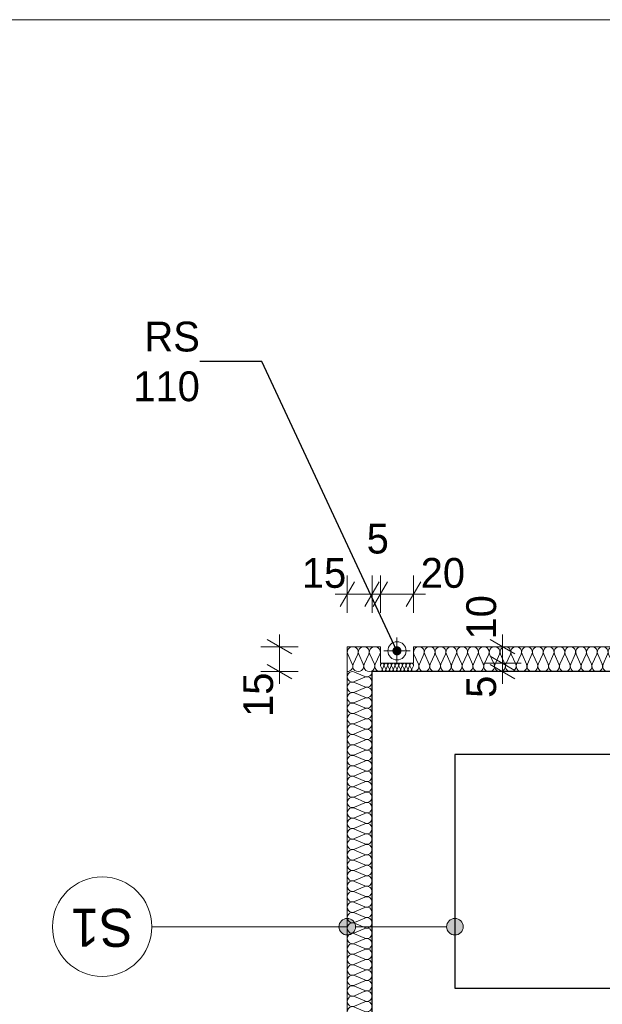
# Model space of a CAD drawing. Extents: x -21260 to 35740, y -2672 to 187028.
# Tile 76 of 120: x -13038 to -9521, y 101089 to 107028. Entities that reach past the tile are written whole.
import ezdxf

# ---------------------------------------------------------------- set-up
doc = ezdxf.new("R2010")
doc.units = 0
doc.header["$MEASUREMENT"] = 0
doc.layers.add('arch izolacje_Nr_Pióra__3', color=7, linetype='Continuous', lineweight=13, true_color=0xff6600)
doc.layers.add('Arch ocieplenie_Nr_Pióra__22', color=7, linetype='Continuous', lineweight=9, true_color=0x7f7f7f)
for name, color, linetype in [('Arch ocieplenie', 7, 'Continuous'), ('Arch opisy', 7, 'Continuous'), ('Arch wymiary', 7, 'Continuous')]:
    doc.layers.add(name, color=color, linetype=linetype)
for name, color, linetype, lineweight in [('Arch opisy_Nr_Pióra__1', 7, 'Continuous', 25), ('Arch opisy_Nr_Pióra__21', 7, 'Continuous', 13), ('ARCH TABELA_Nr_Pióra__21', 7, 'Continuous', 13), ('Arch wymiary_Nr_Pióra__5', 7, 'Continuous', 13), ('INWENT ODWODNIENIE_Nr_Pióra__21', 7, 'Continuous', 13), ('INWENT OPISY_Nr_Pióra__21', 7, 'Continuous', 13), ('INWENT.ŚCIANY_Nr_Pióra__1', 7, 'Continuous', 25)]:
    doc.layers.add(name, color=color, linetype=linetype, lineweight=lineweight)
doc.styles.add('GENERATED_STYLE_1', font='txt')
doc.styles.add('GENERATED_STYLE_4', font='txt')
doc.dimstyles.new('GENERATED_STYLE__1', dxfattribs={"dimtxt": 179.999995, "dimasz": 114, "dimexe": 0.18, "dimexo": 0, "dimgap": 0.09, "dimtad": 1, "dimdec": 0, "dimlfac": 0.1, "dimzin": 0, "dimdsep": 46, "dimtxsty": 'GENERATED_STYLE_1', "dimblk": 'ARROWHEAD_2', "dimblk1": 'ARROWHEAD_2', "dimblk2": 'ARROWHEAD_2', "dimcen": 0.09, "dimclrd": 7, "dimclre": 7, "dimclrt": 7, "dimazin": 0, "dimtfac": 1, "dimtdec": 4, "dimtmove": 0, "dimatfit": 3, "dimfxl": 0, "dimtolj": 1, "dimtzin": 0, "dimarcsym": 0})
doc.dimstyles.new('GENERATED_STYLE__3', dxfattribs={"dimtxt": 179.999995, "dimasz": 114, "dimexe": 0.18, "dimexo": 0, "dimgap": 0.09, "dimtad": 1, "dimtih": 1, "dimtoh": 1, "dimdec": 0, "dimlfac": 0.1, "dimzin": 0, "dimdsep": 46, "dimtxsty": 'GENERATED_STYLE_1', "dimblk": 'ARROWHEAD_2', "dimblk1": 'ARROWHEAD_2', "dimblk2": 'ARROWHEAD_2', "dimcen": 0.09, "dimclrd": 7, "dimclre": 7, "dimclrt": 7, "dimazin": 0, "dimtfac": 1, "dimtdec": 4, "dimtmove": 0, "dimatfit": 3, "dimfxl": 0, "dimtolj": 1, "dimtzin": 0, "dimarcsym": 0})
doc.dimstyles.new('GENERATED_STYLE__6', dxfattribs={"dimtxt": 0.18, "dimasz": 109.44, "dimexe": 0.18, "dimexo": 0.0625, "dimgap": 0.09, "dimtad": 0, "dimtih": 1, "dimtoh": 1, "dimdec": 4, "dimzin": 0, "dimdsep": 46, "dimcen": 0.09, "dimadec": 0, "dimazin": 0, "dimtfac": 1, "dimtdec": 4, "dimtmove": 0, "dimatfit": 3, "dimldrblk": 'ARROWHEAD_11', "dimfxl": 0, "dimtolj": 1, "dimtzin": 0, "dimarcsym": 0})

# ---------------------------------------------------------------- blocks, each defined once
blk = doc.blocks.new('Izolacja cieplna 14_132', base_point=(-9290.9, 103095.9))
at = {"layer": 'Arch ocieplenie_Nr_Pióra__22', "linetype": 'Continuous'}
for p, q in [((-10631.1, 103140.6), (-10658.2, 103201.2)), ((-10598.4, 103201.2), (-10625.6, 103140.6)), ((-10565.8, 103140.6), (-10593, 103201.2)), ((-10533.2, 103201.2), (-10560.3, 103140.6)), ((-10500.6, 103140.6), (-10527.7, 103201.2)), ((-10468, 103201.2), (-10495.1, 103140.6)), ((-10435.3, 103140.6), (-10462.5, 103201.2)), ((-10402.7, 103201.2), (-10429.9, 103140.6)), ((-10370.1, 103140.6), (-10397.2, 103201.2)), ((-10337.5, 103201.2), (-10364.6, 103140.6)), ((-10304.9, 103140.6), (-10332, 103201.2)), ((-10272.2, 103201.2), (-10299.4, 103140.6)), ((-10239.6, 103140.6), (-10266.8, 103201.2)), ((-10207, 103201.2), (-10234.1, 103140.6)), ((-10174.4, 103140.6), (-10201.5, 103201.2)), ((-10141.8, 103201.2), (-10168.9, 103140.6)), ((-10109.1, 103140.6), (-10136.3, 103201.2)), ((-10076.5, 103201.2), (-10103.7, 103140.6)), ((-10043.9, 103140.6), (-10071, 103201.2)), ((-10011.3, 103201.2), (-10038.4, 103140.6)), ((-9978.7, 103140.6), (-10005.8, 103201.2)), ((-9946.1, 103201.2), (-9973.2, 103140.6)), ((-9913.4, 103140.6), (-9940.6, 103201.2)), ((-9880.8, 103201.2), (-9908, 103140.6)), ((-9848.2, 103140.6), (-9875.3, 103201.2)), ((-9815.6, 103201.2), (-9842.7, 103140.6)), ((-9783, 103140.6), (-9810.1, 103201.2)), ((-9750.3, 103201.2), (-9777.5, 103140.6)), ((-9717.7, 103140.6), (-9744.9, 103201.2)), ((-9685.1, 103201.2), (-9712.2, 103140.6)), ((-9652.5, 103140.6), (-9679.6, 103201.2)), ((-9619.9, 103201.2), (-9647, 103140.6)), ((-9587.2, 103140.6), (-9614.4, 103201.2)), ((-9554.6, 103201.2), (-9581.8, 103140.6)), ((-9522, 103140.6), (-9549.1, 103201.2)), ((-9489.4, 103201.2), (-9516.5, 103140.6)), ((-9456.8, 103140.6), (-9483.9, 103201.2)), ((-9424.1, 103201.2), (-9451.3, 103140.6)), ((-9391.5, 103140.6), (-9418.7, 103201.2)), ((-9358.9, 103201.2), (-9386, 103140.6)), ((-9326.3, 103140.6), (-9353.4, 103201.2)), ((-9293.7, 103201.2), (-9320.8, 103140.6))]:
    blk.add_line(p, q, dxfattribs=at)
for centre, start_param, end_param in [((-10628.3, 103214), 2.728799, 6.695979), ((-10563.1, 103214), 2.728799, 6.695979), ((-10497.8, 103214), 2.728799, 6.695979), ((-10432.6, 103214), 2.728799, 6.695979), ((-10367.4, 103214), 2.728799, 6.695979), ((-10302.1, 103214), 2.728799, 6.695979), ((-10236.9, 103214), 2.728799, 6.695979), ((-10171.6, 103214), 2.728799, 6.695979), ((-10106.4, 103214), 2.728799, 6.695979), ((-10041.2, 103214), 2.728799, 6.695979), ((-9975.9, 103214), 2.728799, 6.695979), ((-9910.7, 103214), 2.728799, 6.695979), ((-9845.5, 103214), 2.728799, 6.695979), ((-9780.2, 103214), 2.728799, 6.695979), ((-9715, 103214), 2.728799, 6.695979), ((-9649.7, 103214), 2.728799, 6.695979), ((-9584.5, 103214), 2.728799, 6.695979), ((-9519.3, 103214), 2.728799, 6.695979), ((-9454, 103214), 2.728799, 6.695979), ((-9388.8, 103214), 2.728799, 6.695979), ((-9323.5, 103214), 2.728799, 6.695979), ((-10660.9, 103127.8), 1.570796, 3.554385), ((-10595.7, 103127.8), 5.870392, 9.837571), ((-10530.5, 103127.8), 5.870392, 9.837571), ((-10465.2, 103127.8), 5.870392, 9.837571), ((-10400, 103127.8), 5.870392, 9.837571), ((-10334.7, 103127.8), 5.870392, 9.837571), ((-10269.5, 103127.8), 5.870392, 9.837571), ((-10204.3, 103127.8), 5.870392, 9.837571), ((-10139, 103127.8), 5.870392, 9.837571), ((-10073.8, 103127.8), 5.870392, 9.837571), ((-10008.5, 103127.8), 5.870392, 9.837571), ((-9943.3, 103127.8), 5.870392, 9.837571), ((-9878.1, 103127.8), 5.870392, 9.837571), ((-9812.8, 103127.8), 5.870392, 9.837571), ((-9747.6, 103127.8), 5.870392, 9.837571), ((-9682.4, 103127.8), 5.870392, 9.837571), ((-9617.1, 103127.8), 5.870392, 9.837571), ((-9551.9, 103127.8), 5.870392, 9.837571), ((-9486.6, 103127.8), 5.870392, 9.837571), ((-9421.4, 103127.8), 5.870392, 9.837571), ((-9356.2, 103127.8), 5.870392, 9.837571), ((-9290.9, 103127.8), 5.870392, 7.853982)]:
    blk.add_ellipse(centre, major_axis=(-32.6, 0), ratio=0.978008, start_param=start_param, end_param=end_param, dxfattribs=at)
blk = doc.blocks.new('Izolacja cieplna 14_164', base_point=(-10910.9, 103095.9))
at = {"layer": 'Arch ocieplenie_Nr_Pióra__22', "linetype": 'Continuous'}
for p, q in [((-11016.2, 103093.2), (-10955.6, 103066.9)), ((-10955.6, 103061.6), (-11016.2, 103035.4)), ((-11016.2, 103030.1), (-10955.6, 103003.8)), ((-10955.6, 102998.5), (-11016.2, 102972.2)), ((-11016.2, 102966.9), (-10955.6, 102940.6)), ((-10955.6, 102935.3), (-11016.2, 102909.1)), ((-11016.2, 102903.7), (-10955.6, 102877.5)), ((-10955.6, 102872.2), (-11016.2, 102845.9)), ((-11016.2, 102840.6), (-10955.6, 102814.3)), ((-10955.6, 102809), (-11016.2, 102782.7)), ((-11016.2, 102777.4), (-10955.6, 102751.2)), ((-10955.6, 102745.9), (-11016.2, 102719.6)), ((-11016.2, 102714.3), (-10955.6, 102688)), ((-10955.6, 102682.7), (-11016.2, 102656.4)), ((-11016.2, 102651.1), (-10955.6, 102624.9)), ((-10955.6, 102619.6), (-11016.2, 102593.3)), ((-11016.2, 102588), (-10955.6, 102561.7)), ((-10955.6, 102556.4), (-11016.2, 102530.1)), ((-11016.2, 102524.8), (-10955.6, 102498.6)), ((-10955.6, 102493.3), (-11016.2, 102467)), ((-11016.2, 102461.7), (-10955.6, 102435.4)), ((-10955.6, 102430.1), (-11016.2, 102403.8)), ((-11016.2, 102398.5), (-10955.6, 102372.3)), ((-10955.6, 102367), (-11016.2, 102340.7)), ((-11016.2, 102335.4), (-10955.6, 102309.1)), ((-10955.6, 102303.8), (-11016.2, 102277.5)), ((-11016.2, 102272.2), (-10955.6, 102246)), ((-10955.6, 102240.6), (-11016.2, 102214.4)), ((-11016.2, 102209.1), (-10955.6, 102182.8)), ((-10955.6, 102177.5), (-11016.2, 102151.2)), ((-11016.2, 102145.9), (-10955.6, 102119.6)), ((-10955.6, 102114.3), (-11016.2, 102088.1)), ((-11016.2, 102082.8), (-10955.6, 102056.5)), ((-10955.6, 102051.2), (-11016.2, 102024.9)), ((-11016.2, 102019.6), (-10955.6, 101993.3)), ((-10955.6, 101988), (-11016.2, 101961.8)), ((-11016.2, 101956.5), (-10955.6, 101930.2)), ((-10955.6, 101924.9), (-11016.2, 101898.6)), ((-11016.2, 101893.3), (-10955.6, 101867)), ((-10955.6, 101861.7), (-11016.2, 101835.5)), ((-11016.2, 101830.2), (-10955.6, 101803.9)), ((-10955.6, 101798.6), (-11016.2, 101772.3)), ((-11016.2, 101767), (-10955.6, 101740.7)), ((-10955.6, 101735.4), (-11016.2, 101709.2)), ((-11016.2, 101703.9), (-10955.6, 101677.6)), ((-10955.6, 101672.3), (-11016.2, 101646)), ((-11016.2, 101640.7), (-10955.6, 101614.4)), ((-10955.6, 101609.1), (-11016.2, 101582.9)), ((-11016.2, 101577.6), (-10955.6, 101551.3)), ((-10955.6, 101546), (-11016.2, 101519.7)), ((-11016.2, 101514.4), (-10955.6, 101488.1)), ((-10955.6, 101482.8), (-11016.2, 101456.6)), ((-11016.2, 101451.2), (-10955.6, 101425)), ((-10955.6, 101419.7), (-11016.2, 101393.4)), ((-11016.2, 101388.1), (-10955.6, 101361.8)), ((-10955.6, 101356.5), (-11016.2, 101330.2)), ((-11016.2, 101324.9), (-10955.6, 101298.7)), ((-10955.6, 101293.4), (-11016.2, 101267.1)), ((-11016.2, 101261.8), (-10955.6, 101235.5)), ((-10955.6, 101230.2), (-11016.2, 101203.9)), ((-11016.2, 101198.6), (-10955.6, 101172.4)), ((-10955.6, 101167.1), (-11016.2, 101140.8)), ((-11016.2, 101135.5), (-10955.6, 101109.2)), ((-10955.6, 101103.9), (-11016.2, 101077.6)), ((-11016.2, 101072.3), (-10955.6, 101046.1)), ((-10955.6, 101040.8), (-11016.2, 101014.5)), ((-11016.2, 101009.2), (-10955.6, 100982.9)), ((-10955.6, 100977.6), (-11016.2, 100951.3)), ((-11016.2, 100946), (-10955.6, 100919.8)), ((-10955.6, 100914.5), (-11016.2, 100888.2)), ((-11016.2, 100882.9), (-10955.6, 100856.6)), ((-10955.6, 100851.3), (-11016.2, 100825)), ((-11016.2, 100819.7), (-10955.6, 100793.5)), ((-10955.6, 100788.1), (-11016.2, 100761.9)), ((-11016.2, 100756.6), (-10955.6, 100730.3)), ((-10955.6, 100725), (-11016.2, 100698.7)), ((-11016.2, 100693.4), (-10955.6, 100667.1)), ((-10955.6, 100661.8), (-11016.2, 100635.6)), ((-11016.2, 100630.3), (-10955.6, 100604)), ((-10955.6, 100598.7), (-11016.2, 100572.4)), ((-11016.2, 100567.1), (-10955.6, 100540.8)), ((-10955.6, 100535.5), (-11016.2, 100509.3)), ((-11016.2, 100504), (-10955.6, 100477.7)), ((-10955.6, 100472.4), (-11016.2, 100446.1)), ((-11016.2, 100440.8), (-10955.6, 100414.5)), ((-10955.6, 100409.2), (-11016.2, 100383)), ((-11016.2, 100377.7), (-10955.6, 100351.4)), ((-10955.6, 100346.1), (-11016.2, 100319.8)), ((-11016.2, 100314.5), (-10955.6, 100288.2)), ((-10955.6, 100282.9), (-11016.2, 100256.7)), ((-11016.2, 100251.4), (-10955.6, 100225.1)), ((-10955.6, 100219.8), (-11016.2, 100193.5))]:
    blk.add_line(p, q, dxfattribs=at)
for centre, start_param, end_param in [((-11029, 103064.3), 1.158003, 5.125183), ((-10942.8, 103095.9), 4.299596, 6.283185), ((-10942.8, 103032.7), 4.299595, 8.266774), ((-11029, 103001.1), 1.158003, 5.125183), ((-10942.8, 102969.6), 4.299595, 8.266774), ((-11029, 102938), 1.158003, 5.125183), ((-10942.8, 102906.4), 4.299595, 8.266774), ((-11029, 102874.8), 1.158003, 5.125183), ((-10942.8, 102843.2), 4.299595, 8.266774), ((-11029, 102811.7), 1.158003, 5.125183), ((-10942.8, 102780.1), 4.299595, 8.266774), ((-11029, 102748.5), 1.158003, 5.125183), ((-11029, 102685.4), 1.158003, 5.125183), ((-10942.8, 102716.9), 4.299595, 8.266774), ((-11029, 102622.2), 1.158003, 5.125183), ((-10942.8, 102653.8), 4.299595, 8.266774), ((-11029, 102559.1), 1.158003, 5.125183), ((-10942.8, 102590.6), 4.299595, 8.266774), ((-11029, 102495.9), 1.158003, 5.125183), ((-10942.8, 102527.5), 4.299595, 8.266774), ((-11029, 102432.8), 1.158003, 5.125183), ((-10942.8, 102464.3), 4.299595, 8.266774), ((-11029, 102369.6), 1.158003, 5.125183), ((-10942.8, 102401.2), 4.299595, 8.266774), ((-11029, 102306.5), 1.158003, 5.125183), ((-10942.8, 102338), 4.299595, 8.266774), ((-10942.8, 102274.9), 4.299595, 8.266774), ((-11029, 102243.3), 1.158003, 5.125183), ((-10942.8, 102211.7), 4.299595, 8.266774), ((-11029, 102180.1), 1.158003, 5.125183), ((-10942.8, 102148.6), 4.299595, 8.266774), ((-11029, 102117), 1.158003, 5.125183), ((-10942.8, 102085.4), 4.299595, 8.266774), ((-11029, 102053.8), 1.158003, 5.125183), ((-10942.8, 102022.3), 4.299595, 8.266774), ((-11029, 101990.7), 1.158003, 5.125183), ((-10942.8, 101959.1), 4.299595, 8.266774), ((-11029, 101927.5), 1.158003, 5.125183), ((-10942.8, 101896), 4.299595, 8.266774), ((-11029, 101864.4), 1.158003, 5.125183), ((-10942.8, 101832.8), 4.299595, 8.266774), ((-11029, 101801.2), 1.158003, 5.125183), ((-11029, 101738.1), 1.158003, 5.125183), ((-10942.8, 101769.7), 4.299595, 8.266774), ((-11029, 101674.9), 1.158003, 5.125183), ((-10942.8, 101706.5), 4.299595, 8.266774), ((-11029, 101611.8), 1.158003, 5.125183), ((-10942.8, 101643.4), 4.299595, 8.266774), ((-11029, 101548.6), 1.158003, 5.125183), ((-10942.8, 101580.2), 4.299595, 8.266774), ((-11029, 101485.5), 1.158003, 5.125183), ((-10942.8, 101517.1), 4.299595, 8.266774), ((-11029, 101422.3), 1.158003, 5.125183), ((-10942.8, 101453.9), 4.299595, 8.266774), ((-11029, 101359.2), 1.158003, 5.125183), ((-10942.8, 101390.7), 4.299595, 8.266774), ((-11029, 101296), 1.158003, 5.125183), ((-10942.8, 101327.6), 4.299595, 8.266774), ((-10942.8, 101264.4), 4.299595, 8.266774), ((-11029, 101232.9), 1.158003, 5.125183), ((-10942.8, 101201.3), 4.299595, 8.266774), ((-11029, 101169.7), 1.158003, 5.125183), ((-10942.8, 101138.1), 4.299595, 8.266774), ((-11029, 101106.6), 1.158003, 5.125183), ((-10942.8, 101075), 4.299595, 8.266774), ((-11029, 101043.4), 1.158003, 5.125183), ((-10942.8, 101011.8), 4.299595, 8.266774), ((-11029, 100980.3), 1.158003, 5.125183), ((-10942.8, 100948.7), 4.299595, 8.266774), ((-11029, 100917.1), 1.158003, 5.125183), ((-10942.8, 100885.5), 4.299595, 8.266774), ((-11029, 100854), 1.158003, 5.125183), ((-10942.8, 100822.4), 4.299595, 8.266774), ((-11029, 100790.8), 1.158003, 5.125183), ((-11029, 100727.6), 1.158003, 5.125183), ((-10942.8, 100759.2), 4.299595, 8.266774), ((-11029, 100664.5), 1.158003, 5.125183), ((-10942.8, 100696.1), 4.299595, 8.266774), ((-11029, 100601.3), 1.158003, 5.125183), ((-10942.8, 100632.9), 4.299595, 8.266774), ((-11029, 100538.2), 1.158003, 5.125183), ((-10942.8, 100569.8), 4.299595, 8.266774), ((-11029, 100475), 1.158003, 5.125183), ((-10942.8, 100506.6), 4.299595, 8.266774), ((-11029, 100411.9), 1.158003, 5.125183), ((-10942.8, 100443.5), 4.299595, 8.266774), ((-11029, 100348.7), 1.158003, 5.125183), ((-10942.8, 100380.3), 4.299595, 8.266774), ((-11029, 100285.6), 1.158003, 5.125183), ((-10942.8, 100317.2), 4.299595, 8.266774), ((-10942.8, 100254), 4.299595, 8.266774), ((-11029, 100222.4), 1.158003, 5.125183), ((-10942.8, 100190.9), 0, 1.983589)]:
    blk.add_ellipse(centre, major_axis=(31.9, 0), ratio=0.989793, start_param=start_param, end_param=end_param, dxfattribs=at)
blk = doc.blocks.new('Izolacja cieplna 14_179', base_point=(-10660.9, 103095.9))
at = {"layer": 'Arch ocieplenie_Nr_Pióra__22', "linetype": 'Continuous'}
for p, q in [((-10850.8, 103110.8), (-10860, 103131)), ((-10839.6, 103131), (-10848.9, 103110.8)), ((-10828.5, 103110.8), (-10837.8, 103131)), ((-10817.4, 103131), (-10826.7, 103110.8)), ((-10806.3, 103110.8), (-10815.6, 103131)), ((-10795.2, 103131), (-10804.4, 103110.8)), ((-10784.1, 103110.8), (-10793.3, 103131)), ((-10773, 103131), (-10782.2, 103110.8)), ((-10761.9, 103110.8), (-10771.1, 103131)), ((-10750.8, 103131), (-10760, 103110.8)), ((-10739.6, 103110.8), (-10748.9, 103131)), ((-10728.5, 103131), (-10737.8, 103110.8)), ((-10717.4, 103110.8), (-10726.7, 103131)), ((-10706.3, 103131), (-10715.6, 103110.8)), ((-10695.2, 103110.8), (-10704.4, 103131)), ((-10684.1, 103131), (-10693.3, 103110.8)), ((-10673, 103110.8), (-10682.2, 103131)), ((-10661.9, 103131), (-10671.1, 103110.8))]:
    blk.add_line(p, q, dxfattribs=at)
for centre, start_param, end_param in [((-10849.8, 103135.2), 2.728799, 6.695979), ((-10827.6, 103135.2), 2.728799, 6.695979), ((-10805.4, 103135.2), 2.728799, 6.695979), ((-10783.2, 103135.2), 2.728799, 6.695979), ((-10760.9, 103135.2), 2.728799, 6.695979), ((-10738.7, 103135.2), 2.728799, 6.695979), ((-10716.5, 103135.2), 2.728799, 6.695979), ((-10694.3, 103135.2), 2.728799, 6.695979), ((-10672, 103135.2), 2.728799, 6.695979), ((-10860.9, 103106.5), 1.570796, 3.554385), ((-10838.7, 103106.5), 5.870392, 9.837571), ((-10816.5, 103106.5), 5.870392, 9.837571), ((-10794.3, 103106.5), 5.870392, 9.837571), ((-10772, 103106.5), 5.870392, 9.837571), ((-10749.8, 103106.5), 5.870392, 9.837571), ((-10727.6, 103106.5), 5.870392, 9.837571), ((-10705.4, 103106.5), 5.870392, 9.837571), ((-10683.2, 103106.5), 5.870392, 9.837571), ((-10660.9, 103106.5), 5.870392, 7.853982)]:
    blk.add_ellipse(centre, major_axis=(-11.1, 0), ratio=0.957051, start_param=start_param, end_param=end_param, dxfattribs=at)
blk = doc.blocks.new('Izolacja cieplna 14_180', base_point=(-10860.9, 103095.9))
at = {"layer": 'Arch ocieplenie_Nr_Pióra__22', "linetype": 'Continuous'}
for p, q in [((-11030.4, 103140.6), (-11058.1, 103201.2)), ((-10997.1, 103201.2), (-11024.8, 103140.6)), ((-10963.7, 103140.6), (-10991.5, 103201.2)), ((-10930.4, 103201.2), (-10958.1, 103140.6)), ((-10897.1, 103140.6), (-10924.8, 103201.2)), ((-10863.7, 103201.2), (-10891.5, 103140.6))]:
    blk.add_line(p, q, dxfattribs=at)
for centre, start_param, end_param in [((-11027.6, 103214), 2.728799, 6.695979), ((-10960.9, 103214), 2.728799, 6.695979), ((-10894.3, 103214), 2.728799, 6.695979), ((-11060.9, 103127.8), 1.570796, 3.554385), ((-10994.3, 103127.8), 5.870392, 9.837571), ((-10927.6, 103127.8), 5.870392, 9.837571), ((-10860.9, 103127.8), 5.870392, 7.853982)]:
    blk.add_ellipse(centre, major_axis=(-33.3, 0), ratio=0.957051, start_param=start_param, end_param=end_param, dxfattribs=at)
blk = doc.blocks.new('Linia_55', base_point=(-11060.9, 101556.9))
at = {"layer": 'Arch opisy_Nr_Pióra__21', "linetype": 'Continuous'}
blk.add_line((-11060.9, 101556.9), (-12240, 101556.9), dxfattribs=at)
blk.add_circle((-12540, 101556.9), 300, dxfattribs=at)
blk = doc.blocks.new('Linia_56', base_point=(-10410.9, 101556.9))
at = {"layer": 'Arch opisy_Nr_Pióra__21', "linetype": 'Continuous'}
for points in [[(-11010.9, 101556.9), (-11014.7, 101576), (-11025.6, 101592.3), (-11041.8, 101603.1), (-11060.9, 101606.9), (-11080.1, 101603.1), (-11096.3, 101592.3), (-11107.1, 101576), (-11110.9, 101556.9), (-11107.1, 101537.8), (-11096.3, 101521.5), (-11080.1, 101510.7), (-11060.9, 101506.9), (-11041.8, 101510.7), (-11025.6, 101521.5), (-11014.7, 101537.8)], [(-10360.9, 101556.9), (-10364.7, 101576), (-10375.6, 101592.3), (-10391.8, 101603.1), (-10410.9, 101606.9), (-10430.1, 101603.1), (-10446.3, 101592.3), (-10457.1, 101576), (-10460.9, 101556.9), (-10457.1, 101537.8), (-10446.3, 101521.5), (-10430.1, 101510.7), (-10410.9, 101506.9), (-10391.8, 101510.7), (-10375.6, 101521.5), (-10364.7, 101537.8)]]:
    blk.add_hatch(color=256, dxfattribs=at).paths.add_polyline_path(points, flags=0)
blk.add_line((-10460.9, 101556.9), (-11010.9, 101556.9), dxfattribs=at)
for centre in [(-11060.9, 101556.9), (-10410.9, 101556.9)]:
    blk.add_circle(centre, 50, dxfattribs=at)
blk = doc.blocks.new('*D660')
at = {"layer": 'Arch wymiary_Nr_Pióra__5', "linetype": 'Continuous'}
for p, q in [((-11060.9, 103450.2), (-11060.9, 103675.2)), ((-10910.9, 103450.2), (-10910.9, 103675.2)), ((-11017.6, 103637.7), (-11104.2, 103487.7)), ((-10867.6, 103637.7), (-10954.2, 103487.7)), ((-11134.3, 103562.7), (-11060.9, 103562.7)), ((-11060.9, 103562.7), (-10910.9, 103562.7))]:
    blk.add_line(p, q, dxfattribs=at)
at = {"layer": 'Arch wymiary_Nr_Pióra__5', "char_height": 180, "attachment_point": 7, "style": 'GENERATED_STYLE_1'}
for s, insert in [('{5}', (-10943.5, 103805.7)), ('{15}', (-11334.7, 103598.7)), ('{20}', (-10617.6, 103598.7))]:
    blk.add_mtext(s, dxfattribs=dict(at, insert=insert))
blk = doc.blocks.new('ARROWHEAD_2')
at = {"color": 0, "linetype": 'Continuous', "lineweight": 0}
for p, q in [((-0.378, -0.655), (0.378, 0.655)), ((0, 0), (-1, 0))]:
    blk.add_line(p, q, dxfattribs=at)
blk = doc.blocks.new('*D661')
at = {"layer": 'Arch wymiary_Nr_Pióra__5', "linetype": 'Continuous'}
for p, q in [((-10860.9, 103450.2), (-10860.9, 103675.2)), ((-10867.6, 103637.7), (-10954.2, 103487.7)), ((-10817.6, 103637.7), (-10904.2, 103487.7)), ((-10910.9, 103562.7), (-10860.9, 103562.7))]:
    blk.add_line(p, q, dxfattribs=at)
at = {"layer": 'Arch wymiary_Nr_Pióra__5', "char_height": 180, "attachment_point": 7, "style": 'GENERATED_STYLE_1'}
for s, insert in [('{5}', (-10943.5, 103805.7)), ('{15}', (-11334.7, 103598.7)), ('{20}', (-10617.6, 103598.7))]:
    blk.add_mtext(s, dxfattribs=dict(at, insert=insert))
blk = doc.blocks.new('*D662')
at = {"layer": 'Arch wymiary_Nr_Pióra__5', "linetype": 'Continuous'}
for p, q in [((-10860.9, 103450.2), (-10860.9, 103675.2)), ((-10660.9, 103450.2), (-10660.9, 103675.2)), ((-10817.6, 103637.7), (-10904.2, 103487.7)), ((-10704.2, 103487.7), (-10617.6, 103637.7)), ((-10860.9, 103562.7), (-10660.9, 103562.7)), ((-10660.9, 103562.7), (-10587.6, 103562.7))]:
    blk.add_line(p, q, dxfattribs=at)
at = {"layer": 'Arch wymiary_Nr_Pióra__5', "char_height": 180, "attachment_point": 7, "style": 'GENERATED_STYLE_1'}
for s, insert in [('{5}', (-10943.5, 103805.7)), ('{15}', (-11334.7, 103598.7)), ('{20}', (-10617.6, 103598.7))]:
    blk.add_mtext(s, dxfattribs=dict(at, insert=insert))
blk = doc.blocks.new('*D663')
at = {"layer": 'Arch wymiary_Nr_Pióra__5', "linetype": 'Continuous'}
for p, q in [((-10198.9, 103189.2), (-10048.9, 103102.6)), ((-10011.4, 103145.9), (-10236.4, 103145.9)), ((-10198.9, 103139.2), (-10048.9, 103052.6)), ((-10123.9, 103095.9), (-10123.9, 103145.9)), ((-10011.4, 103095.9), (-10236.4, 103095.9)), ((-10123.9, 103022.5), (-10123.9, 103095.9))]:
    blk.add_line(p, q, dxfattribs=at)
at = {"layer": 'Arch wymiary_Nr_Pióra__5', "char_height": 180, "attachment_point": 7, "rotation": 90, "style": 'GENERATED_STYLE_1'}
for s, insert in [('{10}', (-10159.9, 103289.2)), ('{5}', (-10159.9, 102937.3))]:
    blk.add_mtext(s, dxfattribs=dict(at, insert=insert))
blk = doc.blocks.new('*D664')
at = {"layer": 'Arch wymiary_Nr_Pióra__5', "linetype": 'Continuous'}
for p, q in [((-10123.9, 103245.9), (-10123.9, 103319.2)), ((-10011.4, 103245.9), (-10236.4, 103245.9)), ((-10048.9, 103202.6), (-10198.9, 103289.2)), ((-10123.9, 103145.9), (-10123.9, 103245.9)), ((-10198.9, 103189.2), (-10048.9, 103102.6)), ((-10011.4, 103145.9), (-10236.4, 103145.9))]:
    blk.add_line(p, q, dxfattribs=at)
at = {"layer": 'Arch wymiary_Nr_Pióra__5', "char_height": 180, "attachment_point": 7, "rotation": 90, "style": 'GENERATED_STYLE_1'}
for s, insert in [('{10}', (-10159.9, 103289.2)), ('{5}', (-10159.9, 102937.3))]:
    blk.add_mtext(s, dxfattribs=dict(at, insert=insert))
blk = doc.blocks.new('*D665')
at = {"layer": 'Arch wymiary_Nr_Pióra__5', "linetype": 'Continuous'}
for p, q in [((-11470, 103245.9), (-11470, 103319.2)), ((-11357.5, 103245.9), (-11582.5, 103245.9)), ((-11395, 103202.6), (-11545, 103289.2)), ((-11470, 103095.9), (-11470, 103245.9)), ((-11545, 103139.2), (-11395, 103052.6)), ((-11357.5, 103095.9), (-11582.5, 103095.9)), ((-11470, 103022.5), (-11470, 103095.9))]:
    blk.add_line(p, q, dxfattribs=at)
at = {"layer": 'Arch wymiary_Nr_Pióra__5', "insert": (-11506, 102822.1), "char_height": 180, "attachment_point": 7, "rotation": 90, "style": 'GENERATED_STYLE_1'}
blk.add_mtext('{15}', dxfattribs=at)
blk = doc.blocks.new('ARROWHEAD_11')
at = {"color": 0, "linetype": 'Continuous', "lineweight": 0}
blk.add_line((0, 0), (-1, 0), dxfattribs=at)
at = {"color": 0, "linetype": 'Continuous', "lineweight": 0, "const_width": 0.25, "flags": 128}
blk.add_lwpolyline([(-0.125, 0, 1), (0.125, 0, 1)], format="xyb", close=True, dxfattribs=at)

msp = doc.modelspace()

# ---------------------------------------------------------------- linework, layer by layer
at = {"layer": 'arch izolacje_Nr_Pióra__3', "linetype": 'Continuous'}
for p, q in [((-11060.9, 103245.9), (-11060.9, 100190.9)), ((-11060.9, 103245.9), (-10860.9, 103245.9)), ((-11060.9, 91315.9), (-11060.9, 103245.9)), ((-10860.9, 103245.9), (-11060.9, 103245.9)), ((-10860.9, 103245.9), (-10860.9, 103145.9)), ((-10660.9, 103245.9), (-10660.9, 103145.9)), ((-10660.9, 103245.9), (-9290.9, 103245.9)), ((-9290.9, 103245.9), (-10660.9, 103245.9)), ((-10660.9, 103145.9), (-10860.9, 103145.9))]:
    msp.add_line(p, q, dxfattribs=at)
at = {"layer": 'ARCH TABELA_Nr_Pióra__21', "linetype": 'Continuous'}
msp.add_line((-21259.9, 107028.4), (35740.1, 107028.4), dxfattribs=at)
at = {"layer": 'INWENT ODWODNIENIE_Nr_Pióra__21', "linetype": 'Continuous'}
for p, q in [((-10760.9, 103300.9), (-10760.9, 103140.9)), ((-10840.9, 103220.9), (-10680.9, 103220.9))]:
    msp.add_line(p, q, dxfattribs=at)
msp.add_circle((-10760.9, 103220.9), 55, dxfattribs=at)
at = {"layer": 'INWENT.ŚCIANY_Nr_Pióra__1', "linetype": 'Continuous'}
for p, q in [((-9230.9, 103095.9), (-10910.9, 103095.9)), ((-10910.9, 100210.9), (-10910.9, 103095.9)), ((-10410.9, 102595.9), (-10410.9, 101185.9)), ((-9285.9, 102595.9), (-10410.9, 102595.9)), ((-10410.9, 101185.9), (-6755.9, 101185.9))]:
    msp.add_line(p, q, dxfattribs=at)

# ---------------------------------------------------------------- block references
at = {"layer": 'Arch ocieplenie', "color": 104, "linetype": 'Continuous', "lineweight": 9, "true_color": 0x029e21}
for name, p in [('Izolacja cieplna 14_180', (-10860.9, 103095.9)), ('Izolacja cieplna 14_132', (-9290.9, 103095.9)), ('Izolacja cieplna 14_179', (-10660.9, 103095.9)), ('Izolacja cieplna 14_164', (-10910.9, 103095.9))]:
    msp.add_blockref(name, p, dxfattribs=at)
at = {"layer": 'Arch opisy', "linetype": 'Continuous'}
for name, p in [('Linia_55', (-11060.9, 101556.9)), ('Linia_56', (-10410.9, 101556.9))]:
    msp.add_blockref(name, p, dxfattribs=at)

# ---------------------------------------------------------------- texts
at = {"layer": 'Arch opisy_Nr_Pióra__1', "linetype": 'Continuous', "insert": (-12540, 101435.5), "char_height": 230, "attachment_point": 2, "rotation": 180, "style": 'GENERATED_STYLE_4'}
msp.add_mtext('{S1}', dxfattribs=at)
at = {"layer": 'INWENT OPISY_Nr_Pióra__21', "linetype": 'Continuous', "insert": (-11950.3, 104965.6), "char_height": 180, "width": 692.895, "attachment_point": 6, "style": 'GENERATED_STYLE_4'}
msp.add_mtext('{RS 110}', dxfattribs=at)

# ---------------------------------------------------------------- dimensions: what is measured, and where the dimension line sits
at = {"layer": 'Arch wymiary', "linetype": 'Continuous'}
for p1, p2, picture, middle in [((-11060.9, 103245.9), (-10910.9, 103095.9), '*D660', (-11198.1, 103688.7)), ((-10910.9, 103095.9), (-10860.9, 103245.9), '*D661', (-10875.2, 103895.7)), ((-10860.9, 103245.9), (-10660.9, 103245.9), '*D662', (-10481, 103688.7))]:
    dim = msp.add_linear_dim(base=(-11060.9, 103562.7), p1=p1, p2=p2, dimstyle='GENERATED_STYLE__3', dxfattribs=at)
    dim.commit()
    dim.dimension.update_dxf_attribs({"geometry": picture, "text_midpoint": middle})
for base, p1, p2, picture, middle in [((-10123.9, 103095.9), (-10660.9, 103095.9), (-10660.9, 103145.9), '*D663', (-10249.9, 103005.6)), ((-10123.9, 103095.9), (-10660.9, 103145.9), (-10660.9, 103245.9), '*D664', (-10249.9, 103425.8)), ((-11470, 103095.9), (-10910.9, 103095.9), (-11060.9, 103245.9), '*D665', (-11596, 102958.7))]:
    dim = msp.add_linear_dim(base=base, p1=p1, p2=p2, angle=90, dimstyle='GENERATED_STYLE__1', dxfattribs=at)
    dim.commit()
    dim.dimension.update_dxf_attribs({"geometry": picture, "text_midpoint": middle})

# ---------------------------------------------------------------- leaders
at = {"layer": 'INWENT OPISY_Nr_Pióra__21', "linetype": 'Continuous', "annotation_type": 0, "has_hookline": 1, "hookline_direction": 1, "text_width": 437.1}
msp.add_leader([(-10760.9, 103220.9), (-11575.3, 104965.6), (-11950.2, 104965.6)], dimstyle='GENERATED_STYLE__6', dxfattribs=at)

doc.saveas('drawing.dxf')
